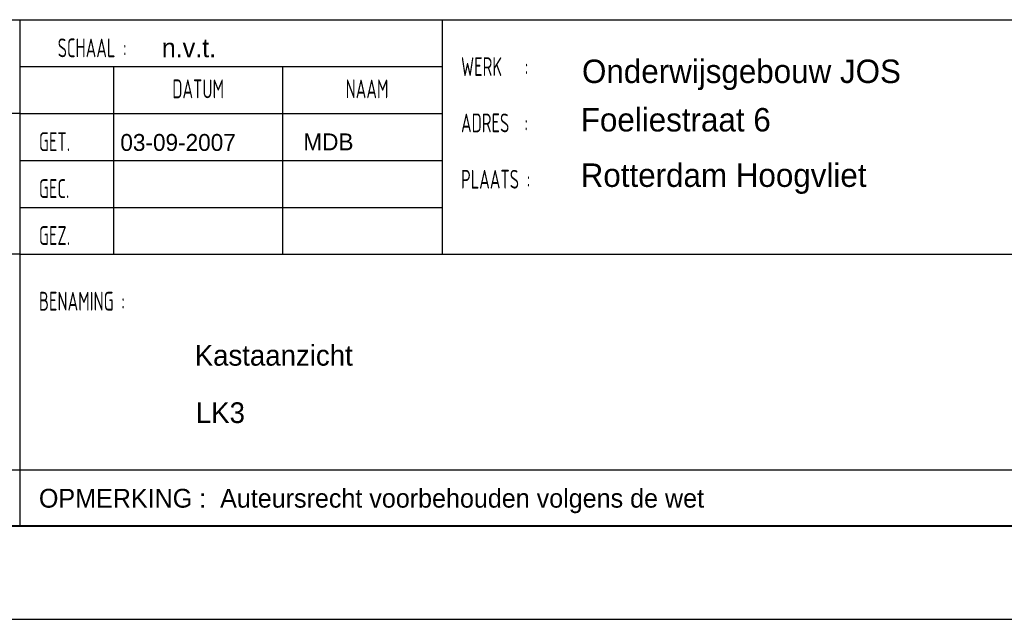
# Model space of a CAD drawing. Extents: x 0 to 85662, y 0 to 29700.
# Tile 4 of 44: x 21005 to 31503, y 0 to 6390. Entities that reach past the tile are written whole.
import ezdxf
from ezdxf.enums import TextEntityAlignment as Align

# ---------------------------------------------------------------- set-up
doc = ezdxf.new("R2010")
doc.units = 0
doc.header["$LTSCALE"] = 100
for name, color, linetype in [('00att025', 2, 'Continuous'), ('00att035', 3, 'Continuous'), ('00att050', 4, 'Continuous'), ('00kad025', 2, 'Continuous'), ('00kad070', 5, 'Continuous'), ('BL$2----', 7, 'Continuous'), ('BL$4----', 7, 'Continuous')]:
    doc.layers.add(name, color=color, linetype=linetype)
doc.styles.add('BURO-018', font='BUROFONT.shx', dxfattribs={"height": 180})
doc.styles.add('BURO-025', font='BUROFONT.shx', dxfattribs={"height": 250})
doc.styles.add('BURO-050', font='BUROFONT.shx', dxfattribs={"height": 500})
doc.styles.add('STYLE2', font='isocp2.shx', dxfattribs={"width": 0.7})

# ---------------------------------------------------------------- blocks, each defined once
blk = doc.blocks.new('A3-HOR')
at = {"layer": '00kad025', "linetype": 'Continuous'}
blk.add_line((0, 0), (420, 0), dxfattribs=at)
at = {"layer": '00kad070', "linetype": 'Continuous'}
blk.add_line((10, 10), (410, 10), dxfattribs=at)
blk = doc.blocks.new('STEMPEL GEERDIJK-NIEUW')
at = {"ltscale": 0.5}
for p, q in [((-233.9, 63.9), (-206.9, 63.9)), ((-209.9, 58.9), (-164.9, 58.9)), ((-199.9, 38.9), (-199.9, 58.9)), ((-181.9, 38.9), (-181.9, 58.9)), ((-209.9, 53.9), (-233.9, 53.9)), ((-209.9, 53.9), (-164.9, 53.9)), ((-209.9, 48.9), (-164.9, 48.9)), ((-209.9, 43.9), (-164.9, 43.9)), ((-209.9, 38.9), (-233.9, 38.9)), ((-84.9, 15.9), (-233.9, 15.9)), ((-209.9, 9.9), (-233.9, 9.9))]:
    blk.add_line(p, q, dxfattribs=at)
at = {"color": 5, "ltscale": 0.5}
for p, q in [((-209.9, 9.9), (-209.9, 63.9)), ((-209.9, 63.9), (-9.9, 63.9)), ((-164.9, 63.9), (-164.9, 38.9)), ((-209.9, 38.9), (-9.9, 38.9)), ((-9.9, 9.9), (-209.9, 9.9))]:
    blk.add_line(p, q, dxfattribs=at)
at = {"ltscale": 0.5, "style": 'STYLE2', "width": 0.7}
for s, p in [('SCHAAL :', (-205.9, 59.9)), ('WERK   :', (-162.9, 57.9)), ('ADRES  :', (-162.9, 51.9)), ('GET.', (-207.9, 49.9)), ('PLAATS :', (-162.9, 45.9)), ('GEC.', (-207.9, 44.9)), ('GEZ.', (-207.9, 39.9)), ('BENAMING :', (-207.9, 32.9))]:
    blk.add_text(s, height=2, dxfattribs=at).set_placement(p)
for s, p in [('DATUM', (-190.92, 56.53)), ('NAAM', (-172.92, 56.53))]:
    blk.add_text(s, height=2, dxfattribs=at).set_placement(p, align=Align.MIDDLE)
at = {"color": 1, "ltscale": 0.5, "style": 'BURO-018'}
blk.add_text('OPMERKING :  Auteursrecht voorbehouden volgens de wet', height=2, dxfattribs=at).set_placement((-207.9, 11.9))
for tag, p in [('DIVERSEN', (-68.9, 28.9)), ('AANTALBLAD', (-22.9, 28.9))]:
    blk.add_attdef(tag, p, '', height=2, dxfattribs=at)
at = {"layer": '00att025', "color": 1, "linetype": 'Continuous', "style": 'BURO-018'}
for tag, p in [('WZ_GOEDC', (-230.84, 55.44)), ('WZ_GOEDA', (-218.86, 55.44)), ('WZ_GOEDB', (-225.31, 55.03)), ('WZ_INITSC', (-230.84, 40.33)), ('WZ_INITSB', (-224.74, 40.33)), ('WZ_INITSA', (-218.86, 40.33)), ('WZ_DATUMC', (-230.84, 17.77)), ('WZ_DATUMB', (-224.74, 17.77)), ('WZ_DATUMA', (-218.86, 17.77)), ('WZ_CODEC', (-230.84, 10.75)), ('WZ_CODEB', (-224.74, 10.75)), ('WZ_CODEA', (-218.86, 10.75))]:
    blk.add_attdef(tag, text='', height=1.8, rotation=90, dxfattribs=at).set_placement(p, align=Align.MIDDLE_LEFT)
at = {"layer": '00att025', "color": 1, "linetype": 'Continuous'}
for tag, p, height, style in [('TKSCHAAL', (-194.8, 59.9), 2, 'BURO-018'), ('PRDATUM', (-199.22, 49.92), 1.8, 'BURO-018'), ('PRPRLEID', (-179.44, 45.41), 1.8, 'BURO-018'), ('PROPDRGVR1', (-191.43, 32.85), 2.2, 'BURO-025'), ('TK1OMSCHR', (-191.29, 27.03), 2.2, 'BURO-025'), ('TK2OMSCHR', (-191.17, 20.92), 2.2, 'BURO-025'), ('TKFILE', (-63.11, 11.29), 2, 'BURO-018')]:
    blk.add_attdef(tag, p, '', height=height, dxfattribs=dict(at, style=style))
at = {"layer": '00att025', "color": 2, "linetype": 'Continuous'}
for tag, p, height, style in [('PRVRIJ5', (-150.13, 51.99), 2.5, 'BURO-025'), ('PRVRIJ6', (-150.14, 46.08), 2.5, 'BURO-025'), ('PRNUMMER', (-70.45, 33.85), 3.5, 'BURO-050'), ('TKFORMAAT', (-82.53, 17.51), 4, 'BURO-025')]:
    blk.add_attdef(tag, p, '', height=height, dxfattribs=dict(at, style=style))
at = {"layer": '00att025', "color": 1, "linetype": 'Continuous', "style": 'BURO-018'}
blk.add_attdef('TKINIT', text='', height=1.8, dxfattribs=at).set_placement((-179.71, 50.88), align=Align.MIDDLE_LEFT)
at = {"layer": '00att025', "color": 3, "linetype": 'Continuous', "ltscale": 25, "style": 'BURO-025'}
blk.add_attdef('TKFASE', text='', height=4, dxfattribs=at).set_placement((-71.4, 19.48), align=Align.MIDDLE_LEFT)
at = {"layer": '00att035', "color": 2, "linetype": 'Continuous', "style": 'BURO-025'}
blk.add_attdef('PROMSCHR', (-150, 57.15), '', height=2.5, dxfattribs=at)
at = {"layer": '00att050', "color": 2, "linetype": 'Continuous', "style": 'BURO-025'}
blk.add_attdef('TKTEKNR', text='', height=4, dxfattribs=at).set_placement((-19.64, 19.6), align=Align.MIDDLE_LEFT)

msp = doc.modelspace()

# ---------------------------------------------------------------- block references
at = {"layer": 'BL$2----', "xscale": 100, "yscale": 100}
msp.add_blockref('A3-HOR', (0, 0), dxfattribs=at)
at = {"layer": 'BL$4----'}
ref = msp.add_blockref('STEMPEL GEERDIJK-NIEUW', (42000, 0), dxfattribs=dict(at, xscale=100, yscale=100))
ref.add_attrib('PROMSCHR', 'Onderwijsgebouw JOS', (27000, 5715), dxfattribs={"layer": '00att035', "color": 2, "linetype": 'Continuous', "height": 250, "style": 'BURO-025'})
ref.add_attrib('TK2OMSCHR', 'LK3', (22883, 2092), dxfattribs={"layer": '00att025', "color": 1, "linetype": 'Continuous', "height": 220, "style": 'BURO-025'})
ref.add_attrib('TK1OMSCHR', 'Kastaanzicht', (22871, 2703), dxfattribs={"layer": '00att025', "color": 1, "linetype": 'Continuous', "height": 220, "style": 'BURO-025'})
ref.add_attrib('PRVRIJ5', 'Foeliestraat 6', (26987, 5199), dxfattribs={"layer": '00att025', "color": 2, "linetype": 'Continuous', "height": 250, "style": 'BURO-025'})
ref.add_attrib('PRVRIJ6', 'Rotterdam Hoogvliet', (26986, 4608), dxfattribs={"layer": '00att025', "color": 2, "linetype": 'Continuous', "height": 250, "style": 'BURO-025'})
ref.add_attrib('PRDATUM', '03-09-2007', (22078, 4992), dxfattribs={"layer": '00att025', "color": 1, "linetype": 'Continuous', "height": 180, "style": 'BURO-018'})
ref.add_attrib('TKSCHAAL', 'n.v.t.', (22520, 5990), dxfattribs={"layer": '00att025', "color": 1, "linetype": 'Continuous', "height": 200, "style": 'BURO-018'})
ref.add_attrib('TKINIT', 'MDB', dxfattribs={"layer": '00att025', "color": 1, "linetype": 'Continuous', "height": 180, "style": 'BURO-018'}).set_placement((24029, 5088), align=Align.MIDDLE_LEFT)

doc.saveas('drawing.dxf')
